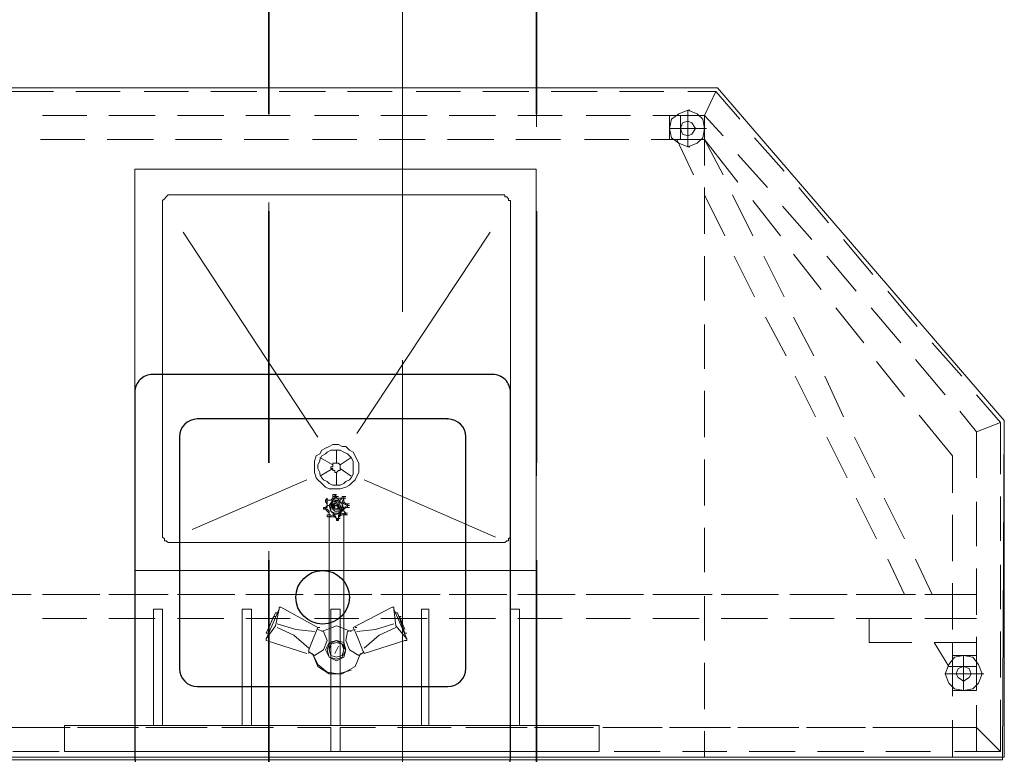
# Model space of a CAD drawing. Header units: millimetres. Extents: x 42175 to 97175, y 10092 to 468192.
# Tile 225 of 235: x 75991 to 77095, y 92196 to 93020. Entities that reach past the tile are written whole.
import ezdxf

# ---------------------------------------------------------------- set-up
doc = ezdxf.new("R2010")
doc.units = ezdxf.units.MM
doc.linetypes.add('Krawędzie ukryte', pattern=[3.912222, 2.822222, -1.09])
doc.linetypes.add('Kropki i Kreski', pattern=[6.702778, 3.527778, -1.763889, 0, -1.411111])
for name, color, linetype in [('2D - Rysunki i Obrazki', 8, 'Continuous'), ('Konstrukcja - Belki', 8, 'Continuous'), ('Konstrukcja - Siatka mod', 8, 'Continuous'), ('Konstrukcja - Ściany nośne wew..P', 8, 'Continuous'), ('Wnętrze - Wyposażenie', 8, 'Continuous')]:
    doc.layers.add(name, color=color, linetype=linetype)

msp = doc.modelspace()

# ---------------------------------------------------------------- linework, layer by layer
at = {"layer": '2D - Rysunki i Obrazki', "color": 8, "linetype": 'Continuous', "lineweight": 13, "ltscale": 100, "flags": 128}
for points in [[(77092.3, 92190), (75592.3, 92190), (75595.3, 92570.5), (75918.8, 92943.7), (76773.1, 92943.7), (77094.5, 92570.5)], [(75595.3, 92193.1), (75595.3, 92570.5), (75918.8, 92943.7), (76773.1, 92943.7), (77094.5, 92570.5), (77094.5, 92193.1)], [(75595.3, 92193.1), (75595.3, 92570.5), (75918.8, 92943.7), (76773.1, 92943.7), (77094.5, 92570.5), (77094.5, 92193.1)], [(75595.3, 92193.1), (75595.3, 92570.5), (75918.8, 92943.7), (76773.1, 92943.7), (77094.5, 92570.5), (77094.5, 92193.1)], [(75595.3, 92193.1), (75595.3, 92570.5), (75918.8, 92943.7), (76773.1, 92943.7), (77094.5, 92570.5), (77094.5, 92193.1)], [(75595.3, 92193.1), (75595.3, 92570.5), (75918.8, 92943.7), (76773.1, 92943.7), (77094.5, 92570.5), (77094.5, 92193.1)], [(75595.3, 92193.1), (75595.3, 92570.5), (75918.8, 92943.7), (76773.1, 92943.7), (77094.5, 92570.5), (77094.5, 92193.1)], [(76719.2, 92912.6), (76719.2, 92885.7), (76758.6, 92885.7), (76758.6, 92912.6)], [(76758.6, 92885.7), (76758.6, 92912.6)], [(76739.9, 92889.8), (76744.1, 92891.9), (76748.2, 92898.1), (76744.1, 92904.3), (76739.9, 92906.4), (76733.7, 92904.3), (76731.6, 92898.1), (76733.7, 92891.9)], [(76569.9, 92852.5), (76569.9, 92402.5)], [(76362.5, 92500), (76366.7, 92504.1), (76368.8, 92508.3), (76370.8, 92512.4), (76370.8, 92516.6), (76370.8, 92522.8), (76368.8, 92526.9), (76366.7, 92531.1), (76364.6, 92535.2), (76360.5, 92537.3), (76356.3, 92541.5), (76352.2, 92541.5), (76348, 92543.5), (76341.8, 92543.5), (76337.7, 92541.5), (76333.5, 92539.4), (76329.4, 92537.3), (76327.3, 92533.2), (76323.1, 92531.1), (76321.1, 92524.9), (76321.1, 92520.7), (76321.1, 92516.6), (76321.1, 92512.4), (76323.1, 92506.2), (76325.2, 92504.1), (76329.4, 92500), (76333.5, 92495.8), (76337.7, 92493.8), (76341.8, 92493.8), (76346, 92493.8), (76350.1, 92493.8), (76356.3, 92495.8), (76360.5, 92497.9)], [(76360.5, 92504.1), (76362.5, 92506.2), (76364.6, 92510.4), (76364.6, 92514.5), (76364.6, 92518.7), (76364.6, 92520.7), (76364.6, 92524.9), (76362.5, 92529), (76360.5, 92531.1), (76358.4, 92533.2), (76354.2, 92535.2), (76350.1, 92537.3), (76348, 92537.3), (76343.9, 92537.3), (76339.7, 92537.3), (76335.6, 92535.2), (76333.5, 92533.2), (76329.4, 92531.1), (76327.3, 92526.9), (76327.3, 92524.9), (76325.2, 92520.7), (76325.2, 92516.6), (76327.3, 92512.4), (76327.3, 92510.4), (76329.4, 92506.2), (76331.4, 92504.1), (76335.6, 92502.1), (76337.7, 92500), (76341.8, 92497.9), (76346, 92497.9), (76350.1, 92497.9), (76354.2, 92500), (76356.3, 92502.1)], [(76350.1, 92514.5), (76350.1, 92516.6), (76350.1, 92518.7), (76350.1, 92520.7), (76348, 92522.8), (76346, 92522.8), (76343.9, 92522.8), (76341.8, 92522.8), (76341.8, 92520.7), (76341.8, 92518.7), (76339.7, 92518.7), (76339.7, 92516.6), (76341.8, 92516.6), (76341.8, 92514.5), (76343.9, 92514.5), (76343.9, 92512.4), (76346, 92512.4), (76348, 92514.5)], [(76356.3, 92464.7), (76352.2, 92466.8), (76348, 92464.7), (76348, 92460.6), (76346, 92460.6), (76343.9, 92462.7), (76341.8, 92464.7), (76337.7, 92462.7), (76337.7, 92464.7), (76337.7, 92468.9), (76335.6, 92471), (76331.4, 92471), (76335.6, 92473), (76335.6, 92475.1), (76335.6, 92479.3), (76335.6, 92481.3), (76337.7, 92481.3), (76341.8, 92481.3), (76343.9, 92483.4), (76343.9, 92485.5), (76346, 92483.4), (76350.1, 92481.3), (76352.2, 92483.4), (76354.2, 92483.4), (76352.2, 92479.3), (76354.2, 92477.2), (76358.4, 92475.1), (76354.2, 92473), (76354.2, 92468.9)], [(76346, 92460.6), (76348, 92460.6), (76348, 92464.7), (76352.2, 92466.8), (76356.3, 92464.7), (76354.2, 92468.9), (76354.2, 92473), (76358.4, 92475.1), (76354.2, 92477.2), (76352.2, 92479.3), (76354.2, 92483.4), (76352.2, 92483.4), (76350.1, 92481.3), (76346, 92483.4), (76343.9, 92485.5), (76343.9, 92483.4), (76341.8, 92481.3), (76337.7, 92481.3), (76335.6, 92481.3), (76335.6, 92479.3), (76335.6, 92475.1), (76335.6, 92473), (76331.4, 92471), (76333.5, 92471), (76335.6, 92471), (76337.7, 92468.9), (76337.7, 92464.7), (76337.7, 92462.7), (76341.8, 92464.7), (76343.9, 92464.7)], [(76333.5, 92479.3), (76335.6, 92477.2), (76335.6, 92475.1), (76335.6, 92477.2)], [(76341.8, 92483.4), (76339.7, 92481.3), (76337.7, 92481.3), (76335.6, 92481.3), (76337.7, 92481.3), (76339.7, 92481.3)], [(76354.2, 92471), (76350.1, 92466.8), (76343.9, 92464.7), (76339.7, 92468.9), (76337.7, 92475.1), (76341.8, 92479.3), (76348, 92481.3), (76352.2, 92477.2)], [(76337.7, 92475.1), (76341.8, 92479.3), (76348, 92481.3), (76352.2, 92477.2), (76354.2, 92471), (76350.1, 92466.8), (76343.9, 92464.7), (76339.7, 92468.9)], [(76352.2, 92471), (76352.2, 92477.2), (76348, 92479.3), (76341.8, 92479.3), (76339.7, 92475.1), (76339.7, 92468.9), (76343.9, 92466.8), (76350.1, 92466.8)], [(76343.9, 92487.5), (76341.8, 92487.5), (76341.8, 92485.5), (76341.8, 92487.5)], [(76341.8, 92485.5), (76341.8, 92483.4)], [(76350.1, 92471), (76348, 92468.9), (76343.9, 92468.9), (76341.8, 92471), (76341.8, 92473), (76343.9, 92477.2), (76346, 92477.2), (76348, 92475.1)], [(76346, 92485.5), (76343.9, 92487.5)], [(76352.2, 92483.4), (76350.1, 92483.4), (76346, 92483.4), (76346, 92485.5), (76346, 92483.4), (76350.1, 92483.4)], [(76354.2, 92485.5), (76354.2, 92483.4), (76352.2, 92483.4), (76354.2, 92483.4)], [(76354.2, 92485.5), (76352.2, 92485.5)], [(76352.2, 92485.5), (76352.2, 92483.4)], [(76352.2, 92485.5), (76352.2, 92483.4), (76354.2, 92483.4), (76354.2, 92485.5)], [(76352.2, 92483.4), (76354.2, 92483.4), (76354.2, 92485.5), (76354.2, 92483.4)], [(76354.2, 92483.4), (76354.2, 92485.5)], [(76354.2, 92481.3), (76354.2, 92483.4)], [(76358.4, 92477.2), (76358.4, 92475.1)], [(76358.4, 92475.1), (76358.4, 92477.2)], [(76331.4, 92473), (76333.5, 92473), (76335.6, 92475.1), (76335.6, 92473), (76331.4, 92471)], [(76335.6, 92475.1), (76333.5, 92473), (76331.4, 92473), (76333.5, 92473)], [(76331.4, 92471), (76335.6, 92473), (76335.6, 92475.1), (76333.5, 92473), (76331.4, 92473)], [(76331.4, 92473), (76331.4, 92471)], [(76331.4, 92473), (76331.4, 92471)], [(76331.4, 92471), (76333.5, 92471)], [(76331.4, 92471), (76333.5, 92471)], [(76331.4, 92471), (76333.5, 92471)], [(76333.5, 92471), (76335.6, 92468.9), (76337.7, 92466.8), (76337.7, 92464.7), (76337.7, 92466.8), (76335.6, 92468.9)], [(76354.2, 92471), (76356.3, 92473), (76358.4, 92473), (76356.3, 92473)], [(76356.3, 92464.7), (76356.3, 92466.8)], [(76358.4, 92473), (76358.4, 92475.1)], [(76358.4, 92473), (76358.4, 92475.1)], [(76335.6, 92464.7), (76335.6, 92462.7)], [(76337.7, 92464.7), (76335.6, 92464.7)], [(76337.7, 92462.7), (76335.6, 92462.7)], [(76335.6, 92462.7), (76337.7, 92462.7)], [(76335.6, 92462.7), (76337.7, 92462.7)], [(76337.7, 92462.7), (76335.6, 92462.7)], [(76346, 92460.6), (76343.9, 92462.7), (76341.8, 92464.7), (76337.7, 92462.7), (76341.8, 92464.7), (76343.9, 92464.7)], [(76337.7, 92462.7), (76341.8, 92462.7), (76343.9, 92462.7), (76346, 92460.6), (76343.9, 92462.7), (76341.8, 92464.7)], [(76346, 92460.6), (76343.9, 92462.7), (76341.8, 92464.7), (76337.7, 92462.7), (76341.8, 92462.7), (76343.9, 92462.7)], [(76346, 92460.6), (76346, 92458.5), (76348, 92460.6)], [(76346, 92460.6), (76346, 92458.5)], [(76346, 92458.5), (76348, 92460.6)], [(76346, 92458.5), (76346, 92460.6), (76348, 92460.6)], [(76348, 92462.7), (76350.1, 92464.7), (76352.2, 92464.7), (76354.2, 92464.7), (76352.2, 92464.7), (76350.1, 92464.7)], [(76354.2, 92464.7), (76356.3, 92464.7)], [(76356.3, 92464.7), (76354.2, 92464.7)], [(76333.5, 92313.4), (76337.7, 92305.1), (76346, 92300.9), (76354.2, 92305.1), (76356.3, 92313.4), (76354.2, 92321.7), (76346, 92323.7), (76337.7, 92321.7)], [(76335.6, 92313.4), (76337.7, 92305.1), (76346, 92303), (76352.2, 92305.1), (76356.3, 92313.4), (76352.2, 92319.6), (76346, 92323.7), (76337.7, 92319.6)], [(76337.7, 92313.4), (76339.7, 92307.2), (76346, 92305.1), (76352.2, 92307.2), (76354.2, 92313.4), (76352.2, 92319.6), (76346, 92321.7), (76339.7, 92319.6)], [(77063.4, 92307.2), (77036.4, 92307.2), (77036.4, 92267.8), (77063.4, 92267.8)], [(77040.6, 92286.4), (77042.7, 92282.3), (77048.9, 92278.1), (77055.1, 92282.3), (77057.2, 92286.4), (77055.1, 92292.6), (77048.9, 92294.7), (77042.7, 92292.6)], [(77036.4, 92267.8), (77063.4, 92267.8)]]:
    msp.add_lwpolyline(points, close=True, dxfattribs=at)
for points in [[(76028.7, 92939.6), (75976.9, 92939.6)], [(76103.4, 92939.6), (76053.6, 92939.6)], [(76180.1, 92939.6), (76130.3, 92939.6)], [(76256.8, 92939.6), (76205, 92939.6)], [(76333.5, 92939.6), (76281.7, 92939.6)], [(76408.2, 92939.6), (76358.4, 92939.6)], [(76484.9, 92939.6), (76435.1, 92939.6)], [(76561.6, 92939.6), (76509.8, 92939.6)], [(76638.3, 92939.6), (76586.5, 92939.6)], [(76713, 92939.6), (76663.2, 92939.6)], [(76719.2, 92912.6), (76758.6, 92912.6), (76771, 92939.6)], [(76771, 92939.6), (76739.9, 92939.6)], [(76798, 92908.5), (76771, 92939.6)], [(76719.2, 92898.1), (76739.9, 92898.1), (76739.9, 92918.8)], [(76739.9, 92918.8), (76729.6, 92914.7), (76721.3, 92908.5), (76719.2, 92898.1), (76721.3, 92887.7)], [(76739.9, 92918.8), (76750.3, 92914.7), (76756.5, 92908.5), (76758.6, 92898.1), (76756.5, 92887.7)], [(76739.9, 92918.8), (76750.3, 92914.7), (76756.5, 92908.5), (76758.6, 92898.1), (76756.5, 92887.7)], [(76739.9, 92918.8), (76742, 92918.8)], [(76066, 92912.6), (76016.3, 92912.6)], [(76142.7, 92912.6), (76090.9, 92912.6)], [(76219.5, 92912.6), (76167.6, 92912.6)], [(76294.1, 92912.6), (76244.4, 92912.6)], [(76370.8, 92912.6), (76321.1, 92912.6)], [(76447.6, 92912.6), (76395.7, 92912.6)], [(76524.3, 92912.6), (76472.4, 92912.6)], [(76598.9, 92912.6), (76549.2, 92912.6)], [(76675.6, 92912.6), (76625.9, 92912.6)], [(76758.6, 92912.6), (76700.5, 92912.6)], [(76758.6, 92912.6), (76719.2, 92912.6), (76719.2, 92885.7), (76758.6, 92885.7)], [(76739.9, 92877.4), (76729.6, 92881.5), (76721.3, 92887.7), (76719.2, 92898.1), (76721.3, 92908.5)], [(76739.9, 92877.4), (76729.6, 92881.5), (76721.3, 92887.7), (76719.2, 92898.1), (76721.3, 92908.5)], [(76731.6, 92885.7), (76731.6, 92912.6)], [(76739.9, 92877.4), (76750.3, 92881.5), (76756.5, 92887.7), (76758.6, 92898.1), (76756.5, 92908.5)], [(76758.6, 92912.6), (76758.6, 92885.7)], [(76779.3, 92889.8), (76758.6, 92912.6)], [(76719.2, 92898.1), (76721.3, 92898.1)], [(76739.9, 92898.1), (76742, 92898.1)], [(76758.6, 92898.1), (76739.9, 92898.1), (76739.9, 92877.4)], [(76739.9, 92898.1), (76742, 92898.1)], [(76758.6, 92898.1), (76760.7, 92898.1)], [(76014.2, 92885.7), (76064, 92885.7)], [(76088.8, 92885.7), (76140.7, 92885.7)], [(76165.6, 92885.7), (76217.4, 92885.7)], [(76242.3, 92885.7), (76292, 92885.7)], [(76319, 92885.7), (76368.8, 92885.7)], [(76393.6, 92885.7), (76445.5, 92885.7)], [(76470.4, 92885.7), (76522.2, 92885.7)], [(76547.1, 92885.7), (76596.9, 92885.7)], [(76623.8, 92885.7), (76673.6, 92885.7)], [(76698.5, 92885.7), (76754.4, 92885.7)], [(76758.6, 92885.7), (76719.2, 92885.7)], [(76746.1, 92846.3), (76727.5, 92885.7)], [(76758.6, 92885.7), (76779.3, 92846.3)], [(76795.9, 92838), (76758.6, 92885.7)], [(76758.6, 92885.7), (76758.6, 92856.6)], [(76847.8, 92850.4), (76814.6, 92887.7)], [(76739.9, 92877.4), (76742, 92877.4)], [(76739.9, 92877.4), (76742, 92877.4)], [(76829.1, 92831.8), (76795.9, 92869.1)], [(76569.9, 92402.5), (76119.9, 92402.5), (76119.9, 92852.5), (76569.9, 92852.5)], [(76569.9, 92402.5), (76569.9, 92852.5)], [(76758.6, 92831.8), (76758.6, 92779.9)], [(76897.5, 92792.4), (76864.3, 92831.8)], [(76161.4, 92823.5), (76159.3, 92823.5), (76157.3, 92823.5), (76155.2, 92821.4), (76153.1, 92819.3), (76151, 92817.2), (76151, 92815.2), (76151, 92813.1)], [(76530.5, 92823.5), (76161.4, 92823.5)], [(76540.9, 92813.1), (76540.9, 92815.2), (76540.9, 92817.2), (76538.8, 92817.2), (76538.8, 92819.3), (76536.7, 92821.4), (76534.6, 92821.4), (76534.6, 92823.5), (76532.6, 92823.5), (76530.5, 92823.5)], [(76781.4, 92777.8), (76758.6, 92823.5)], [(76789.7, 92823.5), (76812.5, 92777.8)], [(76151, 92813.1), (76151, 92444)], [(76540.9, 92444), (76540.9, 92813.1)], [(76843.6, 92777.8), (76812.5, 92817.2)], [(76878.9, 92773.7), (76845.7, 92811)], [(76325.2, 92551.8), (76173.9, 92782)], [(76518.1, 92782), (76368.8, 92556)], [(76947.3, 92734.3), (76914.1, 92773.7)], [(76758.6, 92755), (76758.6, 92705.3)], [(76814.6, 92709.4), (76791.8, 92755)], [(76824.9, 92755), (76847.8, 92709.4)], [(76889.2, 92717.7), (76858.1, 92757.1)], [(76928.6, 92715.6), (76895.4, 92755)], [(76997, 92676.2), (76963.9, 92715.6)], [(76849.8, 92643.1), (76827, 92686.6)], [(76858.1, 92686.6), (76880.9, 92643.1)], [(76936.9, 92657.6), (76905.8, 92697)], [(76978.4, 92657.6), (76945.2, 92697)], [(76758.6, 92678.3), (76758.6, 92628.5)], [(77046.8, 92620.3), (77013.6, 92657.6)], [(76982.5, 92597.4), (76951.4, 92636.8)], [(77028.1, 92599.5), (76995, 92638.9)], [(76883, 92574.6), (76860.2, 92620.3)], [(76893.4, 92620.3), (76914.1, 92574.6)], [(76758.6, 92603.7), (76758.6, 92551.8)], [(77090.4, 92568.4), (77063.4, 92599.5)], [(77036.4, 92489.6), (77036.4, 92531.1), (76999.1, 92576.7)], [(77063.4, 92558), (77044.7, 92580.9)], [(77063.4, 92558), (77090.4, 92568.4)], [(77090.4, 92510.4), (77090.4, 92568.4)], [(77063.4, 92506.2), (77063.4, 92558)], [(76918.3, 92506.2), (76895.4, 92551.8)], [(76926.5, 92551.8), (76949.4, 92506.2)], [(76346, 92522.8), (76346, 92537.3)], [(76341.8, 92520.7), (76327.3, 92529)], [(76350.1, 92520.7), (76362.5, 92529)], [(76758.6, 92526.9), (76758.6, 92475.1)], [(76341.8, 92516.6), (76327.3, 92508.3)], [(76346, 92512.4), (76346, 92497.9)], [(76350.1, 92516.6), (76362.5, 92508.3)], [(76312.8, 92504.1), (76184.2, 92448.2)], [(76377.1, 92504.1), (76524.3, 92439.9)], [(76335.6, 92481.3), (76333.5, 92481.3), (76335.6, 92483.4)], [(76335.6, 92481.3), (76333.5, 92481.3), (76335.6, 92483.4)], [(76335.6, 92481.3), (76333.5, 92481.3), (76333.5, 92479.3)], [(76333.5, 92481.3), (76335.6, 92481.3)], [(76333.5, 92481.3), (76333.5, 92479.3)], [(76335.6, 92481.3), (76333.5, 92481.3), (76333.5, 92479.3)], [(76335.6, 92481.3), (76333.5, 92481.3)], [(76335.6, 92481.3), (76333.5, 92481.3), (76333.5, 92479.3), (76333.5, 92481.3)], [(76333.5, 92481.3), (76335.6, 92481.3)], [(76333.5, 92481.3), (76333.5, 92479.3)], [(76333.5, 92481.3), (76335.6, 92481.3)], [(76333.5, 92479.3), (76333.5, 92481.3), (76335.6, 92481.3), (76333.5, 92481.3), (76335.6, 92481.3)], [(76333.5, 92479.3), (76333.5, 92481.3), (76335.6, 92481.3)], [(76333.5, 92481.3), (76335.6, 92481.3)], [(76333.5, 92481.3), (76335.6, 92481.3)], [(76335.6, 92475.1), (76335.6, 92477.2), (76333.5, 92479.3)], [(76333.5, 92479.3), (76335.6, 92479.3)], [(76333.5, 92479.3), (76335.6, 92477.2), (76335.6, 92475.1)], [(76335.6, 92481.3), (76335.6, 92483.4)], [(76335.6, 92481.3), (76337.7, 92481.3), (76339.7, 92481.3), (76341.8, 92483.4)], [(76343.9, 92483.4), (76341.8, 92481.3), (76337.7, 92481.3), (76335.6, 92481.3)], [(76335.6, 92481.3), (76335.6, 92483.4)], [(76335.6, 92481.3), (76337.7, 92481.3), (76341.8, 92481.3), (76343.9, 92483.4)], [(76341.8, 92483.4), (76339.7, 92481.3), (76337.7, 92481.3), (76335.6, 92481.3)], [(76335.6, 92481.3), (76337.7, 92481.3)], [(76335.6, 92481.3), (76337.7, 92481.3)], [(76335.6, 92481.3), (76335.6, 92479.3), (76335.6, 92475.1)], [(76335.6, 92481.3), (76337.7, 92481.3)], [(76335.6, 92475.1), (76335.6, 92479.3), (76335.6, 92481.3)], [(76337.7, 92475.1), (76341.8, 92481.3), (76348, 92481.3), (76352.2, 92477.2), (76354.2, 92471)], [(76354.2, 92471), (76350.1, 92466.8), (76343.9, 92464.7), (76339.7, 92468.9), (76337.7, 92475.1), (76341.8, 92481.3), (76348, 92481.3), (76352.2, 92477.2), (76354.2, 92471), (76350.1, 92466.8), (76343.9, 92464.7), (76339.7, 92468.9), (76337.7, 92475.1)], [(76339.7, 92475.1), (76341.8, 92479.3), (76348, 92479.3), (76352.2, 92477.2), (76352.2, 92471)], [(76339.7, 92475.1), (76341.8, 92477.2), (76348, 92479.3), (76350.1, 92475.1), (76352.2, 92471)], [(76339.7, 92475.1), (76341.8, 92477.2), (76348, 92479.3)], [(76339.7, 92475.1), (76341.8, 92479.3), (76348, 92479.3)], [(76339.7, 92475.1), (76341.8, 92479.3), (76348, 92479.3), (76352.2, 92477.2), (76352.2, 92471)], [(76339.7, 92475.1), (76341.8, 92479.3), (76348, 92479.3), (76352.2, 92477.2), (76352.2, 92471)], [(76352.2, 92471), (76350.1, 92466.8), (76343.9, 92466.8), (76339.7, 92468.9), (76339.7, 92475.1), (76341.8, 92479.3), (76348, 92479.3), (76352.2, 92477.2), (76352.2, 92471), (76350.1, 92466.8), (76343.9, 92466.8), (76339.7, 92468.9), (76339.7, 92475.1)], [(76339.7, 92475.1), (76343.9, 92477.2), (76346, 92477.2), (76350.1, 92475.1), (76350.1, 92471)], [(76339.7, 92475.1), (76343.9, 92477.2), (76346, 92477.2)], [(76341.8, 92485.5), (76341.8, 92487.5), (76343.9, 92487.5)], [(76343.9, 92487.5), (76341.8, 92487.5), (76341.8, 92485.5)], [(76341.8, 92485.5), (76343.9, 92485.5)], [(76341.8, 92485.5), (76341.8, 92483.4), (76343.9, 92483.4)], [(76341.8, 92485.5), (76343.9, 92485.5), (76343.9, 92483.4)], [(76341.8, 92485.5), (76343.9, 92485.5)], [(76343.9, 92485.5), (76341.8, 92485.5)], [(76343.9, 92485.5), (76343.9, 92483.4), (76341.8, 92483.4)], [(76343.9, 92485.5), (76341.8, 92485.5), (76341.8, 92483.4)], [(76341.8, 92483.4), (76343.9, 92483.4)], [(76343.9, 92483.4), (76341.8, 92483.4)], [(76343.9, 92468.9), (76348, 92468.9), (76350.1, 92471), (76350.1, 92475.1), (76346, 92477.2), (76343.9, 92477.2), (76341.8, 92475.1), (76341.8, 92471), (76343.9, 92468.9), (76348, 92468.9), (76350.1, 92471), (76350.1, 92475.1), (76346, 92477.2)], [(76343.9, 92468.9), (76348, 92468.9), (76350.1, 92471), (76350.1, 92475.1), (76346, 92477.2), (76343.9, 92477.2), (76341.8, 92475.1)], [(76346, 92477.2), (76343.9, 92477.2), (76341.8, 92475.1), (76341.8, 92471), (76343.9, 92468.9)], [(76350.1, 92471), (76348, 92475.1), (76346, 92477.2), (76343.9, 92477.2), (76341.8, 92473)], [(76346, 92477.2), (76343.9, 92477.2), (76341.8, 92475.1)], [(76343.9, 92487.5), (76343.9, 92485.5)], [(76343.9, 92487.5), (76343.9, 92485.5)], [(76343.9, 92487.5), (76346, 92485.5), (76343.9, 92485.5)], [(76343.9, 92487.5), (76343.9, 92485.5)], [(76343.9, 92487.5), (76343.9, 92485.5)], [(76343.9, 92487.5), (76346, 92487.5)], [(76343.9, 92485.5), (76343.9, 92487.5)], [(76343.9, 92485.5), (76343.9, 92487.5)], [(76343.9, 92485.5), (76346, 92485.5), (76343.9, 92487.5)], [(76343.9, 92485.5), (76343.9, 92487.5)], [(76343.9, 92485.5), (76343.9, 92487.5)], [(76343.9, 92485.5), (76346, 92485.5)], [(76343.9, 92485.5), (76346, 92485.5)], [(76346, 92485.5), (76343.9, 92485.5)], [(76352.2, 92483.4), (76350.1, 92481.3), (76346, 92483.4), (76343.9, 92485.5)], [(76343.9, 92485.5), (76346, 92485.5)], [(76343.9, 92485.5), (76346, 92483.4), (76350.1, 92481.3), (76352.2, 92483.4)], [(76343.9, 92483.4), (76346, 92483.4)], [(76343.9, 92483.4), (76346, 92483.4)], [(76346, 92485.5), (76346, 92483.4), (76350.1, 92483.4), (76352.2, 92483.4)], [(76346, 92485.5), (76348, 92485.5)], [(76352.2, 92483.4), (76350.1, 92483.4), (76346, 92483.4), (76346, 92485.5)], [(76346, 92477.2), (76348, 92477.2)], [(76346, 92477.2), (76350.1, 92475.1), (76350.1, 92471)], [(76352.2, 92471), (76350.1, 92471), (76350.1, 92475.1), (76346, 92477.2)], [(76348, 92479.3), (76350.1, 92475.1), (76352.2, 92471)], [(76348, 92479.3), (76352.2, 92477.2), (76352.2, 92471)], [(76352.2, 92483.4), (76352.2, 92485.5)], [(76352.2, 92485.5), (76354.2, 92485.5), (76354.2, 92483.4), (76352.2, 92483.4)], [(76352.2, 92483.4), (76354.2, 92483.4), (76356.3, 92483.4)], [(76352.2, 92483.4), (76354.2, 92483.4)], [(76352.2, 92483.4), (76354.2, 92483.4)], [(76358.4, 92475.1), (76354.2, 92477.2), (76352.2, 92479.3), (76354.2, 92483.4), (76354.2, 92481.3)], [(76352.2, 92483.4), (76354.2, 92483.4)], [(76352.2, 92483.4), (76354.2, 92483.4)], [(76354.2, 92483.4), (76352.2, 92479.3), (76354.2, 92477.2), (76358.4, 92475.1)], [(76354.2, 92485.5), (76356.3, 92485.5)], [(76354.2, 92483.4), (76356.3, 92483.4)], [(76354.2, 92483.4), (76356.3, 92483.4)], [(76354.2, 92483.4), (76356.3, 92483.4)], [(76354.2, 92483.4), (76356.3, 92483.4)], [(76354.2, 92483.4), (76356.3, 92483.4)], [(76354.2, 92483.4), (76354.2, 92481.3)], [(76354.2, 92481.3), (76354.2, 92479.3), (76356.3, 92477.2), (76358.4, 92477.2)], [(76358.4, 92477.2), (76356.3, 92477.2), (76354.2, 92479.3), (76354.2, 92481.3)], [(76354.2, 92481.3), (76354.2, 92479.3), (76356.3, 92477.2), (76358.4, 92477.2)], [(76358.4, 92477.2), (76356.3, 92477.2), (76354.2, 92479.3), (76354.2, 92481.3)], [(76358.4, 92477.2), (76358.4, 92475.1)], [(76358.4, 92477.2), (76360.5, 92477.2)], [(76358.4, 92475.1), (76358.4, 92477.2)], [(76358.4, 92475.1), (76358.4, 92477.2)], [(76358.4, 92477.2), (76360.5, 92477.2)], [(76358.4, 92475.1), (76358.4, 92477.2)], [(76951.4, 92437.8), (76928.6, 92483.4)], [(76959.7, 92483.4), (76982.5, 92437.8)], [(77063.4, 92429.5), (77063.4, 92479.3)], [(77090.4, 92435.7), (77090.4, 92485.5)], [(76331.4, 92471), (76331.4, 92473)], [(76331.4, 92471), (76331.4, 92473)], [(76331.4, 92473), (76333.5, 92473)], [(76331.4, 92471), (76333.5, 92471)], [(76331.4, 92471), (76333.5, 92471), (76335.6, 92471)], [(76331.4, 92471), (76333.5, 92471)], [(76331.4, 92471), (76333.5, 92471)], [(76333.5, 92471), (76331.4, 92471)], [(76337.7, 92464.7), (76337.7, 92468.9), (76335.6, 92471), (76331.4, 92471)], [(76333.5, 92471), (76331.4, 92471)], [(76337.7, 92464.7), (76337.7, 92466.8), (76335.6, 92468.9), (76333.5, 92471)], [(76333.5, 92471), (76335.6, 92471), (76337.7, 92468.9), (76337.7, 92464.7)], [(76333.5, 92471), (76335.6, 92471)], [(76333.5, 92471), (76335.6, 92468.9), (76337.7, 92466.8), (76337.7, 92464.7)], [(76335.6, 92475.1), (76337.7, 92475.1)], [(76335.6, 92475.1), (76337.7, 92475.1)], [(76335.6, 92475.1), (76337.7, 92475.1)], [(76335.6, 92475.1), (76337.7, 92475.1)], [(76335.6, 92475.1), (76337.7, 92475.1)], [(76352.2, 92471), (76348, 92466.8), (76343.9, 92466.8), (76339.7, 92468.9), (76339.7, 92475.1)], [(76341.8, 92473), (76341.8, 92475.1), (76339.7, 92475.1)], [(76341.8, 92473), (76341.8, 92475.1), (76339.7, 92475.1)], [(76352.2, 92471), (76348, 92466.8), (76343.9, 92466.8), (76339.7, 92468.9), (76339.7, 92475.1)], [(76343.9, 92473), (76341.8, 92473), (76341.8, 92475.1), (76339.7, 92475.1)], [(76343.9, 92473), (76341.8, 92473), (76341.8, 92475.1), (76339.7, 92475.1)], [(76350.1, 92471), (76348, 92468.9), (76343.9, 92468.9), (76341.8, 92471), (76339.7, 92475.1)], [(76341.8, 92473), (76339.7, 92475.1)], [(76341.8, 92473), (76339.7, 92475.1)], [(76339.7, 92475.1), (76341.8, 92473), (76343.9, 92473)], [(76343.9, 92468.9), (76341.8, 92471), (76339.7, 92475.1)], [(76339.7, 92475.1), (76341.8, 92473), (76343.9, 92473)], [(76339.7, 92475.1), (76341.8, 92475.1), (76341.8, 92473)], [(76343.9, 92466.8), (76339.7, 92468.9), (76339.7, 92475.1)], [(76339.7, 92475.1), (76341.8, 92475.1), (76341.8, 92473)], [(76339.7, 92475.1), (76341.8, 92475.1)], [(76343.9, 92466.8), (76339.7, 92468.9), (76339.7, 92475.1)], [(76339.7, 92475.1), (76341.8, 92475.1), (76341.8, 92471), (76343.9, 92468.9)], [(76339.7, 92475.1), (76341.8, 92475.1)], [(76352.2, 92471), (76350.1, 92466.8), (76343.9, 92466.8), (76339.7, 92468.9), (76339.7, 92475.1)], [(76339.7, 92475.1), (76341.8, 92475.1)], [(76341.8, 92475.1), (76341.8, 92471), (76343.9, 92468.9)], [(76348, 92473), (76348, 92475.1), (76346, 92475.1), (76343.9, 92475.1), (76341.8, 92473)], [(76348, 92473), (76348, 92475.1), (76346, 92475.1), (76343.9, 92475.1), (76341.8, 92473)], [(76341.8, 92473), (76343.9, 92471), (76348, 92471), (76348, 92473)], [(76341.8, 92473), (76341.8, 92471), (76343.9, 92468.9), (76348, 92468.9), (76350.1, 92471)], [(76341.8, 92473), (76343.9, 92471), (76348, 92471), (76348, 92473)], [(76348, 92473), (76346, 92475.1), (76343.9, 92475.1), (76343.9, 92473)], [(76348, 92473), (76346, 92475.1), (76343.9, 92475.1), (76343.9, 92473)], [(76343.9, 92473), (76343.9, 92471), (76346, 92471), (76348, 92473)], [(76343.9, 92473), (76343.9, 92471), (76346, 92471), (76348, 92473)], [(76350.1, 92471), (76348, 92468.9), (76343.9, 92468.9)], [(76352.2, 92471), (76348, 92466.8), (76343.9, 92466.8)], [(76352.2, 92471), (76348, 92466.8), (76343.9, 92466.8)], [(76343.9, 92468.9), (76348, 92468.9), (76350.1, 92471)], [(76343.9, 92468.9), (76346, 92468.9)], [(76348, 92473), (76350.1, 92471), (76352.2, 92471)], [(76348, 92473), (76350.1, 92471), (76352.2, 92471)], [(76348, 92473), (76350.1, 92471), (76352.2, 92471)], [(76348, 92473), (76350.1, 92471), (76352.2, 92471)], [(76350.1, 92471), (76348, 92473)], [(76350.1, 92471), (76348, 92473)], [(76352.2, 92471), (76350.1, 92471), (76348, 92473)], [(76352.2, 92471), (76350.1, 92471), (76348, 92473)], [(76348, 92460.6), (76348, 92464.7), (76352.2, 92466.8), (76356.3, 92464.7)], [(76356.3, 92464.7), (76352.2, 92466.8), (76348, 92464.7), (76348, 92460.6)], [(76350.1, 92471), (76352.2, 92471)], [(76352.2, 92471), (76350.1, 92471)], [(76352.2, 92471), (76354.2, 92471)], [(76356.3, 92464.7), (76354.2, 92468.9), (76354.2, 92473), (76358.4, 92475.1)], [(76358.4, 92475.1), (76354.2, 92473), (76354.2, 92468.9), (76356.3, 92464.7)], [(76358.4, 92473), (76356.3, 92473), (76354.2, 92471)], [(76354.2, 92471), (76356.3, 92473), (76358.4, 92473)], [(76354.2, 92471), (76354.2, 92468.9), (76356.3, 92466.8)], [(76356.3, 92466.8), (76354.2, 92468.9), (76354.2, 92471)], [(76354.2, 92471), (76354.2, 92468.9), (76356.3, 92466.8)], [(76356.3, 92466.8), (76354.2, 92468.9), (76354.2, 92471)], [(76354.2, 92464.7), (76354.2, 92466.8)], [(76354.2, 92466.8), (76354.2, 92464.7)], [(76356.3, 92466.8), (76356.3, 92464.7)], [(76356.3, 92466.8), (76356.3, 92464.7)], [(76356.3, 92466.8), (76356.3, 92464.7)], [(76356.3, 92466.8), (76356.3, 92464.7)], [(76356.3, 92466.8), (76356.3, 92464.7)], [(76356.3, 92466.8), (76358.4, 92466.8)], [(76356.3, 92466.8), (76358.4, 92466.8)], [(76356.3, 92466.8), (76358.4, 92466.8)], [(76356.3, 92464.7), (76356.3, 92466.8)], [(76358.4, 92475.1), (76360.5, 92475.1)], [(76358.4, 92475.1), (76360.5, 92475.1)], [(76358.4, 92475.1), (76358.4, 92473)], [(76358.4, 92475.1), (76360.5, 92475.1)], [(76358.4, 92473), (76358.4, 92475.1)], [(76358.4, 92475.1), (76360.5, 92475.1)], [(76358.4, 92475.1), (76360.5, 92475.1)], [(76358.4, 92475.1), (76360.5, 92475.1)], [(76358.4, 92473), (76358.4, 92475.1)], [(76358.4, 92475.1), (76360.5, 92475.1)], [(76358.4, 92475.1), (76360.5, 92475.1)], [(76358.4, 92475.1), (76360.5, 92475.1)], [(76358.4, 92475.1), (76358.4, 92473)], [(76358.4, 92473), (76360.5, 92473)], [(76337.7, 92462.7), (76335.6, 92462.7), (76335.6, 92464.7), (76335.6, 92462.7)], [(76335.6, 92464.7), (76335.6, 92462.7)], [(76335.6, 92464.7), (76335.6, 92462.7)], [(76337.7, 92464.7), (76335.6, 92464.7)], [(76337.7, 92464.7), (76337.7, 92462.7), (76335.6, 92462.7), (76335.6, 92464.7)], [(76335.6, 92464.7), (76337.7, 92464.7)], [(76337.7, 92464.7), (76335.6, 92464.7), (76335.6, 92462.7), (76337.7, 92462.7)], [(76337.7, 92462.7), (76335.6, 92462.7)], [(76335.6, 92462.7), (76337.7, 92462.7)], [(76337.7, 92313.4), (76337.7, 92464.7)], [(76337.7, 92464.7), (76339.7, 92464.7)], [(76337.7, 92464.7), (76339.7, 92464.7)], [(76337.7, 92464.7), (76339.7, 92464.7)], [(76337.7, 92464.7), (76337.7, 92462.7)], [(76337.7, 92464.7), (76339.7, 92464.7)], [(76337.7, 92462.7), (76339.7, 92462.7)], [(76337.7, 92462.7), (76339.7, 92462.7)], [(76337.7, 92462.7), (76339.7, 92462.7)], [(76337.7, 92462.7), (76339.7, 92462.7)], [(76337.7, 92462.7), (76339.7, 92462.7)], [(76337.7, 92462.7), (76339.7, 92462.7)], [(76337.7, 92462.7), (76339.7, 92462.7)], [(76337.7, 92462.7), (76339.7, 92462.7)], [(76346, 92460.6), (76348, 92460.6)], [(76346, 92460.6), (76346, 92458.5)], [(76346, 92460.6), (76346, 92458.5)], [(76348, 92460.6), (76346, 92460.6)], [(76346, 92460.6), (76346, 92458.5)], [(76346, 92460.6), (76348, 92460.6)], [(76346, 92458.5), (76346, 92460.6)], [(76346, 92460.6), (76348, 92460.6)], [(76348, 92458.5), (76348, 92460.6), (76346, 92458.5)], [(76346, 92460.6), (76348, 92460.6)], [(76346, 92458.5), (76348, 92458.5)], [(76346, 92458.5), (76348, 92458.5)], [(76346, 92458.5), (76348, 92458.5)], [(76354.2, 92464.7), (76352.2, 92464.7), (76350.1, 92464.7), (76348, 92462.7)], [(76348, 92462.7), (76352.2, 92464.7), (76354.2, 92464.7)], [(76348, 92462.7), (76350.1, 92464.7), (76352.2, 92464.7), (76354.2, 92464.7)], [(76348, 92462.7), (76352.2, 92464.7), (76354.2, 92464.7)], [(76348, 92460.6), (76348, 92462.7)], [(76348, 92462.7), (76348, 92460.6)], [(76348, 92462.7), (76350.1, 92462.7)], [(76348, 92460.6), (76348, 92462.7), (76348, 92460.6), (76348, 92462.7)], [(76348, 92462.7), (76350.1, 92462.7)], [(76348, 92460.6), (76348, 92462.7)], [(76348, 92462.7), (76348, 92460.6)], [(76348, 92462.7), (76350.1, 92462.7)], [(76348, 92460.6), (76350.1, 92460.6)], [(76348, 92460.6), (76350.1, 92460.6)], [(76348, 92460.6), (76348, 92458.5)], [(76348, 92460.6), (76348, 92458.5)], [(76348, 92460.6), (76350.1, 92460.6)], [(76348, 92460.6), (76350.1, 92460.6)], [(76348, 92458.5), (76348, 92460.6)], [(76348, 92460.6), (76350.1, 92460.6)], [(76348, 92460.6), (76350.1, 92460.6)], [(76348, 92460.6), (76350.1, 92460.6)], [(76348, 92458.5), (76348, 92460.6)], [(76348, 92458.5), (76348, 92460.6)], [(76348, 92460.6), (76350.1, 92460.6)], [(76348, 92460.6), (76350.1, 92460.6)], [(76348, 92460.6), (76350.1, 92460.6)], [(76354.2, 92313.4), (76354.2, 92464.7)], [(76354.2, 92464.7), (76356.3, 92464.7)], [(76354.2, 92464.7), (76356.3, 92464.7)], [(76354.2, 92464.7), (76356.3, 92464.7)], [(76354.2, 92464.7), (76356.3, 92464.7), (76358.4, 92464.7)], [(76354.2, 92464.7), (76356.3, 92464.7)], [(76354.2, 92464.7), (76356.3, 92464.7)], [(76356.3, 92464.7), (76354.2, 92464.7)], [(76354.2, 92464.7), (76356.3, 92464.7)], [(76356.3, 92464.7), (76358.4, 92464.7)], [(76356.3, 92464.7), (76358.4, 92464.7)], [(76356.3, 92464.7), (76358.4, 92464.7)], [(76356.3, 92464.7), (76358.4, 92464.7)], [(76356.3, 92464.7), (76358.4, 92464.7)], [(76356.3, 92464.7), (76358.4, 92464.7)], [(76356.3, 92464.7), (76358.4, 92464.7)], [(77036.4, 92412.9), (77036.4, 92464.7)], [(76151, 92444), (76151, 92441.9), (76151, 92439.9), (76153.1, 92437.8), (76153.1, 92435.7), (76155.2, 92435.7), (76157.3, 92433.6), (76159.3, 92433.6), (76161.4, 92433.6)], [(76540.9, 92444), (76540.9, 92441.9), (76540.9, 92439.9), (76538.8, 92437.8), (76538.8, 92435.7), (76536.7, 92435.7), (76534.6, 92433.6), (76532.6, 92433.6), (76530.5, 92433.6)], [(76758.6, 92450.2), (76758.6, 92400.5)], [(76161.4, 92433.6), (76530.5, 92433.6)], [(76982.5, 92375.6), (76963.9, 92415)], [(76995, 92415), (77013.6, 92375.6)], [(77063.4, 92352.8), (77063.4, 92404.6)], [(77090.4, 92359), (77090.4, 92408.8)], [(77036.4, 92336.2), (77036.4, 92388)], [(75954.1, 92375.6), (76003.8, 92375.6)], [(76066, 92375.6), (76016.3, 92375.6)], [(76028.7, 92375.6), (76080.5, 92375.6)], [(76142.7, 92375.6), (76090.9, 92375.6)], [(76105.4, 92375.6), (76157.3, 92375.6)], [(76219.5, 92375.6), (76167.6, 92375.6)], [(76182.1, 92375.6), (76231.9, 92375.6)], [(76294.1, 92375.6), (76244.4, 92375.6)], [(76258.9, 92375.6), (76308.6, 92375.6)], [(76370.8, 92375.6), (76321.1, 92375.6)], [(76333.5, 92375.6), (76385.4, 92375.6)], [(76447.6, 92375.6), (76395.7, 92375.6)], [(76410.2, 92375.6), (76462.1, 92375.6)], [(76524.3, 92375.6), (76472.4, 92375.6)], [(76487, 92375.6), (76536.7, 92375.6)], [(76598.9, 92375.6), (76549.2, 92375.6)], [(76563.7, 92375.6), (76613.4, 92375.6)], [(76675.6, 92375.6), (76625.9, 92375.6)], [(76638.3, 92375.6), (76690.2, 92375.6)], [(76752.4, 92375.6), (76700.5, 92375.6)], [(76715, 92375.6), (76766.9, 92375.6)], [(76758.6, 92373.5), (76758.6, 92323.7)], [(76829.1, 92375.6), (76777.2, 92375.6)], [(76791.8, 92375.6), (76841.5, 92375.6)], [(76903.7, 92375.6), (76854, 92375.6)], [(76868.5, 92375.6), (76918.3, 92375.6)], [(76980.5, 92375.6), (76928.6, 92375.6)], [(76943.1, 92375.6), (76995, 92375.6)], [(77063.4, 92375.6), (77005.3, 92375.6)], [(77019.9, 92375.6), (77063.4, 92375.6)], [(76140.7, 92228.4), (76140.7, 92359)], [(76140.7, 92359), (76151, 92359)], [(76151, 92359), (76151, 92228.4)], [(76240.2, 92228.4), (76240.2, 92359)], [(76240.2, 92359), (76250.6, 92359)], [(76250.6, 92359), (76250.6, 92228.4)], [(76281.7, 92359), (76277.5, 92340.3), (76267.2, 92325.8)], [(76281.7, 92359), (76267.2, 92325.8)], [(76283.7, 92361.1), (76281.7, 92361.1), (76281.7, 92359)], [(76325.2, 92338.3), (76283.7, 92361.1)], [(76339.7, 92228.4), (76339.7, 92359)], [(76339.7, 92359), (76350.1, 92359)], [(76350.1, 92359), (76350.1, 92228.4)], [(76364.6, 92338.3), (76408.2, 92361.1)], [(76410.2, 92359), (76410.2, 92361.1), (76408.2, 92361.1)], [(76410.2, 92359), (76412.3, 92340.3), (76424.7, 92325.8)], [(76424.7, 92325.8), (76410.2, 92359)], [(76441.3, 92228.4), (76441.3, 92359)], [(76441.3, 92359), (76449.6, 92359)], [(76449.6, 92359), (76449.6, 92228.4)], [(76540.9, 92228.4), (76540.9, 92359)], [(76540.9, 92359), (76551.2, 92359)], [(76551.2, 92359), (76551.2, 92228.4)], [(76066, 92348.6), (76016.3, 92348.6)], [(76016.3, 92348.6), (76066, 92348.6)], [(76142.7, 92348.6), (76090.9, 92348.6)], [(76090.9, 92348.6), (76142.7, 92348.6)], [(76219.5, 92348.6), (76167.6, 92348.6)], [(76167.6, 92348.6), (76219.5, 92348.6)], [(76294.1, 92348.6), (76244.4, 92348.6)], [(76244.4, 92348.6), (76294.1, 92348.6)], [(76277.5, 92354.8), (76267.2, 92332)], [(76269.2, 92336.2), (76275.5, 92350.7)], [(76275.5, 92350.7), (76277.5, 92350.7)], [(76277.5, 92354.8), (76279.6, 92354.8)], [(76370.8, 92348.6), (76321.1, 92348.6)], [(76321.1, 92348.6), (76370.8, 92348.6)], [(76447.6, 92348.6), (76395.7, 92348.6)], [(76395.7, 92348.6), (76447.6, 92348.6)], [(76412.3, 92354.8), (76414.4, 92354.8)], [(76422.7, 92332), (76414.4, 92354.8)], [(76416.5, 92350.7), (76418.5, 92350.7)], [(76422.7, 92336.2), (76416.5, 92350.7)], [(76524.3, 92348.6), (76472.4, 92348.6)], [(76472.4, 92348.6), (76524.3, 92348.6)], [(76598.9, 92348.6), (76549.2, 92348.6)], [(76549.2, 92348.6), (76598.9, 92348.6)], [(76675.6, 92348.6), (76625.9, 92348.6)], [(76625.9, 92348.6), (76675.6, 92348.6)], [(76752.4, 92348.6), (76700.5, 92348.6)], [(76700.5, 92348.6), (76752.4, 92348.6)], [(76829.1, 92348.6), (76777.2, 92348.6)], [(76777.2, 92348.6), (76829.1, 92348.6)], [(76903.7, 92348.6), (76854, 92348.6)], [(76854, 92348.6), (76903.7, 92348.6)], [(76980.5, 92348.6), (76928.6, 92348.6)], [(76928.6, 92348.6), (76980.5, 92348.6)], [(76943.1, 92348.6), (76943.1, 92321.7), (76990.8, 92321.7)], [(76990.8, 92348.6), (76943.1, 92348.6)], [(77063.4, 92348.6), (77005.3, 92348.6)], [(77005.3, 92348.6), (77036.4, 92348.6)], [(77063.4, 92348.6), (77015.7, 92348.6)], [(76279.6, 92342.4), (76300.3, 92336.2), (76321.1, 92334.1)], [(76314.9, 92315.4), (76298.3, 92330), (76279.6, 92338.3)], [(76325.2, 92338.3), (76323.1, 92334.1), (76319, 92323.7), (76314.9, 92313.4), (76314.9, 92309.2)], [(76321.1, 92307.2), (76331.4, 92313.4), (76335.6, 92323.7), (76331.4, 92334.1)], [(76325.2, 92338.3), (76327.3, 92338.3)], [(76325.2, 92336.2), (76331.4, 92334.1)], [(76325.2, 92336.2), (76331.4, 92334.1)], [(76362.5, 92334.1), (76346, 92340.3), (76329.4, 92334.1)], [(76362.5, 92334.1), (76346, 92340.3), (76329.4, 92334.1)], [(76358.4, 92334.1), (76356.3, 92323.7), (76360.5, 92313.4), (76370.8, 92307.2)], [(76366.7, 92336.2), (76358.4, 92334.1)], [(76366.7, 92336.2), (76358.4, 92334.1)], [(76377.1, 92309.2), (76375, 92313.4), (76370.8, 92323.7), (76366.7, 92334.1), (76364.6, 92338.3)], [(76366.7, 92338.3), (76368.8, 92338.3)], [(76368.8, 92334.1), (76389.5, 92336.2), (76410.2, 92342.4)], [(76412.3, 92338.3), (76393.6, 92330), (76377.1, 92315.4)], [(77090.4, 92282.3), (77090.4, 92334.1)], [(76269.2, 92332), (76267.2, 92332)], [(76267.2, 92325.8), (76267.2, 92323.7)], [(76312.8, 92309.2), (76267.2, 92323.7)], [(76377.1, 92309.2), (76422.7, 92323.7)], [(76422.7, 92332), (76424.7, 92332)], [(76422.7, 92323.7), (76424.7, 92323.7), (76424.7, 92325.8)], [(77063.4, 92276), (77063.4, 92327.9)], [(76314.9, 92311.3), (76321.1, 92307.2)], [(76314.9, 92311.3), (76321.1, 92307.2)], [(76343.9, 92309.2), (76348, 92317.5)], [(76377.1, 92311.3), (76370.8, 92307.2)], [(76377.1, 92311.3), (76370.8, 92307.2)], [(77032.3, 92294.7), (77015.7, 92321.7)], [(77015.7, 92321.7), (77063.4, 92321.7)], [(77036.4, 92294.7), (77036.4, 92321.7)], [(77036.4, 92261.5), (77036.4, 92311.3)], [(76319, 92309.2), (76325.2, 92296.8), (76335.6, 92288.5), (76348, 92286.4), (76362.5, 92290.6)], [(76319, 92309.2), (76325.2, 92294.7), (76337.7, 92286.4), (76352.2, 92286.4), (76366.7, 92294.7), (76372.9, 92309.2)], [(77028.1, 92286.4), (77032.3, 92296.8), (77038.5, 92305.1), (77048.9, 92307.2), (77059.3, 92305.1)], [(77028.1, 92286.4), (77032.3, 92296.8), (77038.5, 92305.1), (77048.9, 92307.2), (77059.3, 92305.1)], [(77063.4, 92267.8), (77063.4, 92307.2), (77036.4, 92307.2), (77036.4, 92267.8)], [(77069.6, 92286.4), (77065.5, 92296.8), (77059.3, 92305.1), (77048.9, 92307.2), (77038.5, 92305.1)], [(77048.9, 92307.2), (77051, 92307.2)], [(77048.9, 92307.2), (77048.9, 92286.4), (77069.6, 92286.4)], [(76758.6, 92298.9), (76758.6, 92247)], [(77063.4, 92294.7), (77036.4, 92294.7), (77032.3, 92294.7)], [(77036.4, 92294.7), (77036.4, 92267.8)], [(77063.4, 92267.8), (77063.4, 92294.7)], [(77028.1, 92286.4), (77030.2, 92286.4)], [(77048.9, 92267.8), (77048.9, 92286.4), (77028.1, 92286.4)], [(77028.1, 92286.4), (77030.2, 92286.4)], [(77028.1, 92286.4), (77032.3, 92276), (77038.5, 92269.8), (77048.9, 92267.8), (77059.3, 92269.8)], [(77069.6, 92286.4), (77065.5, 92276), (77059.3, 92269.8), (77048.9, 92267.8), (77038.5, 92269.8)], [(77069.6, 92286.4), (77065.5, 92276), (77059.3, 92269.8), (77048.9, 92267.8), (77038.5, 92269.8)], [(77048.9, 92286.4), (77051, 92286.4)], [(77048.9, 92286.4), (77051, 92286.4)], [(77069.6, 92286.4), (77071.7, 92286.4)], [(77036.4, 92267.8), (77063.4, 92267.8)], [(77048.9, 92267.8), (77051, 92267.8)], [(77090.4, 92199.3), (77090.4, 92257.4)], [(77063.4, 92199.3), (77063.4, 92251.2)], [(77036.4, 92193.1), (77036.4, 92234.6)], [(75978.9, 92226.3), (76030.8, 92226.3)], [(76047.4, 92226.3), (75997.6, 92226.3)], [(76640.4, 92199.3), (76640.4, 92228.4), (76041.1, 92228.4), (76041.1, 92199.3)], [(76055.7, 92226.3), (76107.5, 92226.3)], [(76124.1, 92226.3), (76072.2, 92226.3)], [(76132.4, 92226.3), (76163.5, 92226.3)], [(76200.8, 92226.3), (76149, 92226.3)], [(76163.5, 92226.3), (76190.4, 92226.3)], [(76217.4, 92226.3), (76256.8, 92226.3)], [(76275.5, 92226.3), (76225.7, 92226.3)], [(76287.9, 92199.3), (76339.7, 92199.3), (76339.7, 92226.3), (76302.4, 92226.3)], [(76350.1, 92226.3), (76389.5, 92226.3)], [(76350.1, 92199.3), (76350.1, 92226.3)], [(76414.4, 92226.3), (76466.2, 92226.3)], [(76474.5, 92226.3), (76433, 92226.3)], [(76491.1, 92226.3), (76542.9, 92226.3)], [(76528.4, 92226.3), (76501.5, 92226.3)], [(76559.5, 92226.3), (76528.4, 92226.3)], [(76567.8, 92226.3), (76617.6, 92226.3)], [(76634.2, 92226.3), (76584.4, 92226.3)], [(76644.5, 92226.3), (76694.3, 92226.3)], [(76710.9, 92226.3), (76661.1, 92226.3)], [(76719.2, 92226.3), (76771, 92226.3)], [(76787.6, 92226.3), (76735.8, 92226.3)], [(76795.9, 92226.3), (76845.7, 92226.3)], [(76864.3, 92226.3), (76812.5, 92226.3)], [(76872.6, 92226.3), (76922.4, 92226.3)], [(76939, 92226.3), (76889.2, 92226.3)], [(76947.3, 92226.3), (76999.1, 92226.3)], [(76997, 92226.3), (76965.9, 92226.3)], [(77036.4, 92226.3), (76997, 92226.3)], [(77024, 92226.3), (77063.4, 92226.3)], [(77063.4, 92226.3), (77090.4, 92199.3)], [(77090.4, 92199.3), (77063.4, 92226.3)], [(76758.6, 92222.1), (76758.6, 92193.1)], [(75983.1, 92199.3), (76034.9, 92199.3)], [(76640.4, 92199.3), (76041.1, 92199.3)], [(76059.8, 92199.3), (76109.6, 92199.3)], [(76136.5, 92199.3), (76186.3, 92199.3)], [(76211.2, 92199.3), (76263, 92199.3)], [(76350.1, 92199.3), (76404, 92199.3)], [(76428.9, 92199.3), (76478.7, 92199.3)], [(76505.6, 92199.3), (76555.4, 92199.3)], [(76580.3, 92199.3), (76632.1, 92199.3)], [(76657, 92199.3), (76708.8, 92199.3)], [(76733.7, 92199.3), (76783.5, 92199.3)], [(76808.4, 92199.3), (76860.2, 92199.3)], [(76885.1, 92199.3), (76936.9, 92199.3)], [(76961.8, 92199.3), (77011.6, 92199.3)], [(77038.5, 92199.3), (77090.4, 92199.3), (77063.4, 92199.3)], [(77090.4, 92199.3), (77063.4, 92199.3)]]:
    msp.add_lwpolyline(points, dxfattribs=at)
at = {"layer": 'Konstrukcja - Belki', "color": 8, "linetype": 'Krawędzie ukryte', "lineweight": 35, "ltscale": 100}
for p, q in [((76270, 93978.9), (76270, 89378.9)), ((76570, 93978.9), (76570, 89378.9))]:
    msp.add_line(p, q, dxfattribs=at)
at = {"layer": 'Konstrukcja - Belki', "color": 8, "linetype": 'Kropki i Kreski', "lineweight": 13, "ltscale": 100}
msp.add_line((76420, 93978.9), (76420, 89378.9), dxfattribs=at)
at = {"layer": 'Konstrukcja - Siatka mod', "color": 8, "linetype": 'Kropki i Kreski', "lineweight": 13, "ltscale": 100}
msp.add_line((76420, 88000), (76420, 104964.8), dxfattribs=at)
at = {"layer": 'Konstrukcja - Ściany nośne wew..P', "color": 8, "linetype": 'Krawędzie ukryte', "lineweight": 20, "ltscale": 100, "flags": 128}
for points in [[(76270, 93988.9), (76270, 89678.9)], [(76570, 89378.9), (76570, 93838.9)]]:
    msp.add_lwpolyline(points, dxfattribs=at)
at = {"layer": 'Wnętrze - Wyposażenie', "color": 8, "linetype": 'Continuous', "lineweight": 25, "ltscale": 100}
for p, q in [((76470.9, 92572.3), (76189.9, 92572.3)), ((76169.9, 92552.3), (76169.9, 92292.3)), ((76490.9, 92292.3), (76490.9, 92552.3)), ((76189.9, 92272.3), (76470.9, 92272.3))]:
    msp.add_line(p, q, dxfattribs=at)
at = {"layer": 'Wnętrze - Wyposażenie', "color": 8, "linetype": 'Continuous', "lineweight": 25, "ltscale": 100, "flags": 128}
msp.add_lwpolyline([(76520.9, 92622.3), (76139.9, 92622.3, 0.414214), (76119.9, 92602.3), (76119.9, 92192.3, 0.414214), (76139.9, 92172.3), (76520.9, 92172.3, 0.414214), (76540.9, 92192.3), (76540.9, 92602.3, 0.414214)], format="xyb", close=True, dxfattribs=at)
at = {"layer": 'Wnętrze - Wyposażenie', "color": 8, "linetype": 'Continuous', "lineweight": 25, "ltscale": 100}
msp.add_circle((76330.4, 92372.3), 30, dxfattribs=at)
for centre, start, end in [((76189.9, 92552.3), 90, 180), ((76470.9, 92552.3), 0, 90), ((76189.9, 92292.3), 180, 270), ((76470.9, 92292.3), 270, 0)]:
    msp.add_arc(centre, 20, start, end, dxfattribs=at)
msp.add_point((76470.9, 92572.3), dxfattribs=at)

doc.saveas('drawing.dxf')
